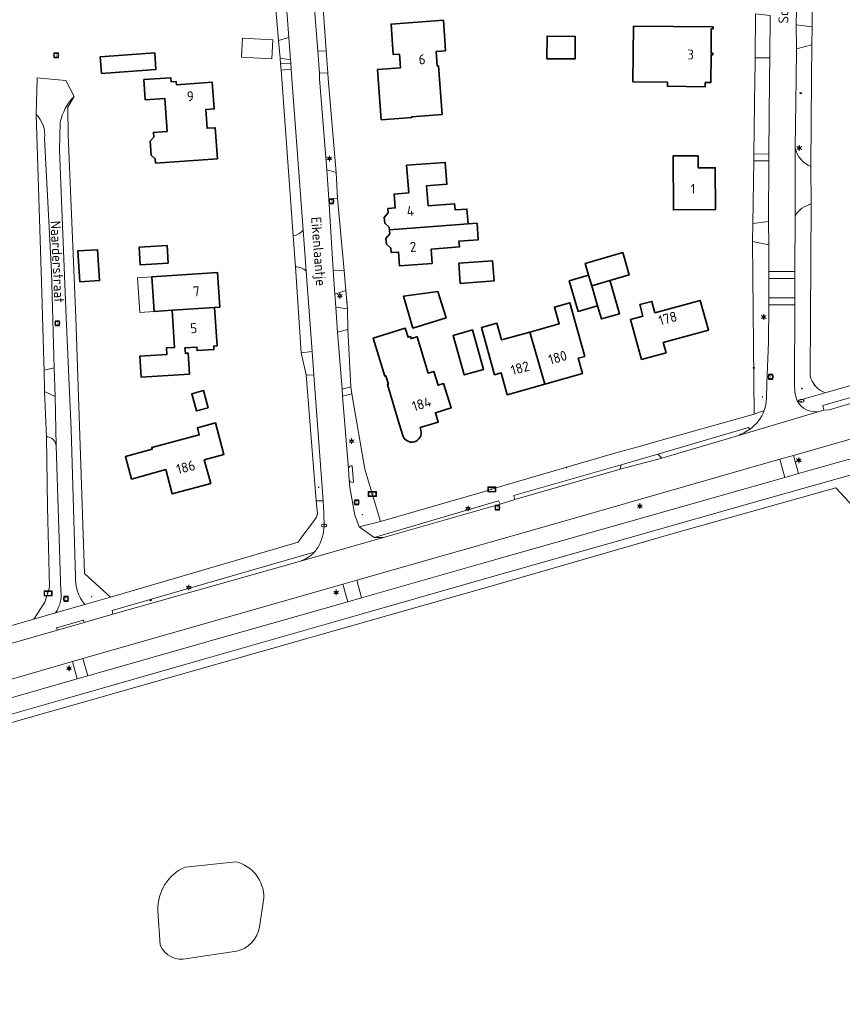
# Model space of a CAD drawing. Header units: metres. Extents: x 140853 to 145288, y 474558 to 480269.
# Tile 189 of 256: x 143076 to 143224, y 478583 to 478761. Entities that reach past the tile are written whole.
import ezdxf
from ezdxf.enums import TextEntityAlignment as Align
from ezdxf.lldxf.tags import DXFTag

# ---------------------------------------------------------------- set-up
doc = ezdxf.new("R2010")
doc.units = ezdxf.units.M
doc.header["$MEASUREMENT"] = 0
for name, color, linetype, lineweight in [('B-WE-GR-BEPLANTING_CULTUUR_BOSPLANTSOEN-G', 90, 'GR-PLANTSOEN', 18), ('B-WE-GR-BOS_LOOF-G', 40, 'Continuous', 13), ('B-WE-GR-GRAS_KRUIDENRIJK-G', 80, 'Continuous', 18), ('B-WE-GR-GROENVOORZIENING-G', 80, 'Continuous', 18), ('B-WE-IE-TERREINAFSCHEIDING_KUNSTMATIG_HEKWERK-G', 20, 'IE-TERREINAFSCHEIDING-KUNSTMATIG', 18), ('B-WE-KL-DATA_CAI-S', 90, 'KL-CAI-N', 18), ('B-WE-KL-ET_LS_OV_LICHTMAST-S', 190, 'Continuous', 18), ('B-WE-KL-WATER_BRANDLEIDING_PUT-S', 150, 'Continuous', 18), ('B-WE-KL-WATER_PUT-S', 170, 'Continuous', 18), ('B-WE-OG-BEBOUWING-G', 7, 'Continuous', 35), ('B-WE-OG-BEBOUWING_HUISNUMMER-T18', 10, 'Continuous', 18), ('B-WE-OG-BEBOUWING_LUIFEL-G', 7, 'Continuous', 18), ('B-WE-OG-BEBOUWING_STRAATNAAM-T18', 10, 'Continuous', 18), ('B-WE-OG-TERREIN_ERF-G', 7, 'Continuous', 18), ('B-WE-OG-WATER-G', 130, 'Continuous', 18), ('B-WE-RI-GWA_RIOOLPUT-S', 30, 'Continuous', 18), ('B-WE-RI-TERREINKAST-S', 7, 'Continuous', 18), ('B-WE-VH-ONVERHARD-G', 252, 'Continuous', 18), ('B-WE-VH-VERHARDING_ASFALT-G', 252, 'Continuous', 18), ('B-WE-VH-VERHARDING_BETONSTRAATSTEEN-G', 252, 'Continuous', 18), ('B-WE-VH-VERHARDING_HALFVERHARDING-G', 252, 'Continuous', 18), ('B-WE-VH-VERHARDING_OPEN-G', 252, 'Continuous', 18), ('B-WE-VH-VERHARDING_STRAATBAKSTEEN-G', 252, 'Continuous', 18), ('B-WE-VH-VERHARDING_TEGEL-G', 252, 'Continuous', 18), ('X-XX-XX-ALGEMEEN-S', 7, 'Continuous', 18)]:
    doc.layers.add(name, color=color, linetype=linetype, lineweight=lineweight)
doc.styles.add('NLCS-ISO', font='txt')
doc.styles.get("Standard").update_dxf_attribs({"font": 'arial.ttf'})
doc.linetypes.add('GR-PLANTSOEN', pattern='A,0,[179,NLCS.shx,S=2,R=0,X=0,Y=0],-4', length=4)
doc.linetypes.add('IE-TERREINAFSCHEIDING-KUNSTMATIG', pattern='A,4,[82,NLCS.shx,S=0.75,R=90,X=0,Y=0],4,-2', length=10)
tags = doc.linetypes.add('KL-CAI-N', pattern='A,4,-1,[101,NLCS.shx,S=0.5,R=0,X=0,Y=0],-1,4,-1,["C",Standard,S=1,R=0,X=-0.25,Y=-0.5],-1.5', length=12.5).pattern_tags.tags
tags[18] = DXFTag(74, 10)

# ---------------------------------------------------------------- blocks, each defined once
blk = doc.blocks.new('SIE-WEG_AFVALBAK_TYPE_01')
for radius in [0.25, 0.156]:
    blk.add_circle((0, 0), radius)
blk = doc.blocks.new('SRI-TERREINKAST-SO')
at = {"ltscale": 0.1}
h = blk.add_hatch(color=256, dxfattribs=at)
h.paths.add_polyline_path([(3.88, 2.14), (-3.37, 2.14), (-3.37, -2.37), (3.88, -2.37)])
h.paths.add_polyline_path([(3.38, 1.64), (-2.87, 1.64), (-2.87, -1.87), (3.38, -1.87)], flags=16)
at = {"flags": 128}
for points in [[(3.88, 2.14), (-3.37, 2.14), (-3.37, -2.37), (3.88, -2.37)], [(3.38, 1.64), (-2.87, 1.64), (-2.87, -1.87), (3.38, -1.87)]]:
    blk.add_lwpolyline(points, close=True, dxfattribs=at)
at = {"style": 'NLCS-ISO'}
blk.add_text('RI', height=1.8, dxfattribs=at).set_placement((-0.87, -0.96))
blk = doc.blocks.new('SKL-DATA_TERREINKAST-SO')
for q in [(-0.2, 0.2), (0.2, 0.2)]:
    blk.add_line((0, -0.21), q)
at = {"flags": 128}
blk.add_lwpolyline([(0.63, 0.35), (-0.63, 0.35), (-0.63, -0.35), (0.63, -0.35)], close=True, dxfattribs=at)
at = {"style": 'NLCS-ISO'}
blk.add_attdef('TYPE', text='', height=0.35, dxfattribs=at).set_placement((-0.03, 0.69), align=Align.MIDDLE_CENTER)
blk = doc.blocks.new('B-SIE-WEG_LICHTMAST-SO')
at = {"ltscale": 0.1}
for p, q in [((-1.1, 0.63), (-2.19, 1.27)), ((0, 1.27), (0, 2.53)), ((1.1, 0.63), (2.19, 1.27)), ((-1.1, -0.63), (-2.19, -1.27)), ((0, -1.27), (0, -2.53)), ((1.1, -0.63), (2.19, -1.27))]:
    blk.add_line(p, q, dxfattribs=at)
at = {"flags": 128}
for points in [[(-1.16, 0.5), (1.16, 0.5)], [(-1.16, -0.5), (1.16, -0.5)]]:
    blk.add_lwpolyline(points, dxfattribs=at)
at = {"ltscale": 0.1}
blk.add_circle((0, 0), 1.27, dxfattribs=at)
at = {"style": 'NLCS-ISO'}
blk.add_attdef('TYPE', text='', height=1.8, dxfattribs=at).set_placement((0, 2.53), align=Align.BOTTOM_CENTER)
blk = doc.blocks.new('SRI-PUT_INSPECTIE-SO')
at = {"lineweight": -3, "flags": 128}
blk.add_lwpolyline([(-2, -2), (2, -2), (2, 2), (-2, 2)], close=True, dxfattribs=at)
at = {"lineweight": -3, "ltscale": 1.5}
blk.add_circle((0, 0), 2, dxfattribs=at)
at = {"ltscale": 0.1, "style": 'NLCS-ISO'}
blk.add_text('I', height=2.5, dxfattribs=at).set_placement((0, -0.01), align=Align.MIDDLE_CENTER)
blk = doc.blocks.new('SKL-WATERLEIDINGPUT-SO')
at = {"color": 0, "linetype": 'ByBlock', "lineweight": 18}
blk.add_ellipse((0, 0), major_axis=(2.5, 0), ratio=0.54, dxfattribs=at)
at = {"color": 0, "linetype": 'ByBlock', "lineweight": 18, "style": 'NLCS-ISO'}
blk.add_text('wl', height=1.8, dxfattribs=at).set_placement((0, 0), align=Align.MIDDLE_CENTER)
blk = doc.blocks.new('SIE-WEG_STRAATPOT_BRANDKRAAN-SO')
blk.add_ellipse((0, 0), major_axis=(-0.729, 0), ratio=0.685994)
at = {"style": 'NLCS-ISO'}
blk.add_text('BR', height=0.4, dxfattribs=at).set_placement((-0.3, -0.15))

msp = doc.modelspace()

# ---------------------------------------------------------------- linework, layer by layer
at = {"layer": 'B-WE-GR-BEPLANTING_CULTUUR_BOSPLANTSOEN-G', "ltscale": 0.2, "flags": 128}
msp.add_lwpolyline([(143021.872, 478623.358), (143026.875, 478624.898), (143050.97, 478631.69), (143050.969, 478631.678), (143071.287, 478637.491), (143086.369, 478641.843), (143085.501, 478644.953), (143074.939, 478641.902), (143017.142, 478625.382), (143014.429, 478623.533), (143015.589, 478621.883), (143012.005, 478619.402), (143010.827, 478620.968), (143009.572, 478620.022), (143008.626, 478619.744), (143009.157, 478617.91), (142999.693, 478615.191), (142988.596, 478612.029), (142988.014, 478614.045), (142987.937, 478614.223), (142975.059, 478613.196), (142974.331, 478613.041), (142978.831, 478597.352), (142981.899, 478595.754), (142981.899, 478595.754, 0.0206193), (142991.155, 478602.941), (142991.155, 478602.941), (143000, 478610.417), (143002.934, 478612.859), (143002.934, 478612.859, -0.0379218), (143009.96, 478617.89), (143009.96, 478617.89, -0.0576991), (143021.872, 478623.358)], format="xyb", close=True, dxfattribs=at)
at = {"layer": 'B-WE-GR-BOS_LOOF-G', "ltscale": 0.2, "flags": 128}
for points in [[(143232.603, 478665.935), (143222.977, 478676.277), (143193.709, 478668.052), (143161.492, 478658.74), (143129.194, 478649.499), (143127.98, 478649.179), (143020.284, 478618.503), (143020.284, 478618.503, 0.1103772), (143007.365, 478610.865), (143007.365, 478610.865), (143000, 478604.978), (142987.997, 478595.383), (142982.063, 478591.137), (142979.45, 478589.344), (142978.998, 478589.035), (142972.349, 478584.474), (142971.174, 478584.072), (142964.154, 478583.168)], [(143100.903, 478600.053, -0.3127794), (143105.832, 478607.909)], [(143114.918, 478608.879, -0.3462815), (143119.997, 478602.326)], [(143119.204, 478597.158, -0.3162552), (143115.027, 478592.747)], [(143106.209, 478591.429, -0.3710495), (143101.311, 478593.82)]]:
    msp.add_lwpolyline(points, format="xyb", dxfattribs=at)
for points in [[(143105.832, 478607.909), (143114.918, 478608.879)], [(143119.997, 478602.326), (143119.204, 478597.158)], [(143101.311, 478593.82), (143100.903, 478600.053)], [(143115.027, 478592.747), (143106.209, 478591.429)]]:
    msp.add_lwpolyline(points, dxfattribs=at)
at = {"layer": 'B-WE-GR-GRAS_KRUIDENRIJK-G', "ltscale": 0.2, "flags": 128}
for points in [[(143121.028, 478775.142), (143122.637, 478756.906), (143124.461, 478757.448), (143123.196, 478774.072), (143121.028, 478775.142)], [(143131.222, 478755.06), (143130.036, 478771.147), (143128.518, 478770.322), (143129.699, 478754.973), (143131.222, 478755.06)], [(143218.743, 478759.355), (143218.701, 478768.939), (143216.038, 478767.954), (143215.853, 478759.734), (143218.743, 478759.355)], [(143208.413, 478750), (143208.221, 478736.458), (143210.961, 478736.419), (143211.05, 478750), (143211.095, 478753.77), (143208.474, 478753.77), (143208.449, 478752.564), (143208.413, 478750)], [(143130.01, 478750), (143131.293, 478733.597), (143132.973, 478733.096), (143131.583, 478750), (143131.497, 478751.046), (143129.971, 478750.988), (143130.01, 478750)], [(143208.044, 478723.907), (143210.881, 478724.281), (143210.953, 478735.219), (143208.204, 478735.219), (143208.044, 478723.907)], [(143131.657, 478728.338), (143132.485, 478715.516), (143134.446, 478715.351), (143133.251, 478728.458), (143131.657, 478728.338)], [(143135.056, 478708.504), (143134.717, 478711.839), (143132.751, 478711.199), (143132.959, 478708.848), (143135.056, 478708.504)], [(143134.05, 478694.052), (143135.66, 478694.491), (143135.111, 478704.814), (143133.248, 478704.299), (143134.05, 478694.052)], [(143129.376, 478673.896), (143130.662, 478673.944), (143128.978, 478696.564), (143127.601, 478696.604), (143129.376, 478673.896)], [(143215.404, 478682.096), (143216.281, 478678.831), (143229.902, 478682.673), (143229.805, 478683.541), (143229.34, 478685.05), (143228.972, 478685.985), (143215.404, 478682.096)], [(143137.575, 478656.414), (143160.669, 478663.015), (143213.823, 478678.117), (143212.922, 478681.423), (143173.829, 478670.192), (143136.714, 478659.602), (143137.575, 478656.414)], [(143184.148, 478679.651), (143184.335, 478680.431), (143164.975, 478674.853), (143165.188, 478674.13), (143184.148, 478679.651)], [(143087.388, 478645.498), (143088.24, 478642.383), (143112.057, 478649.142), (143135.102, 478655.722), (143134.191, 478658.899), (143087.388, 478645.498)]]:
    msp.add_lwpolyline(points, close=True, dxfattribs=at)
for points in [[(143218.661, 478756.141), (143215.915, 478755.364), (143215.857, 478750), (143215.677, 478737.518), (143215.677, 478737.518, 0.2469642), (143218.523, 478734.181), (143218.523, 478734.181), (143218.602, 478750), (143218.661, 478756.141)], [(143123.189, 478750), (143125.274, 478721.694), (143125.274, 478721.694, 0.1959884), (143127.034, 478722.715), (143127.034, 478722.715), (143125.028, 478750), (143124.898, 478751.715), (143123.074, 478751.574), (143123.189, 478750)], [(143087.731, 478655.235), (143092.366, 478656.541), (143087.65, 478660.83), (143086.114, 478706.979), (143084.738, 478739.849), (143084.637, 478744.884), (143085.792, 478746.798), (143085.792, 478746.798, 0.1414912), (143083.284, 478742.147), (143083.284, 478742.147), (143083.14, 478737.131), (143084.387, 478706.991), (143085.246, 478686.789), (143086.049, 478660.306), (143086.049, 478660.306, 0.1861498), (143087.731, 478655.235)], [(143080.357, 478698.954), (143080.404, 478697.453), (143082.194, 478697.904), (143081.706, 478715.172), (143080.472, 478739.247), (143080.472, 478739.247, 0.2324033), (143078.952, 478743.551), (143078.952, 478743.551), (143079.907, 478713.447), (143080.357, 478698.954)], [(143215.668, 478725.302), (143215.626, 478715.252), (143215.62, 478713.972), (143215.606, 478710.492), (143215.6, 478709.232), (143215.54, 478694.948), (143215.638, 478693.488), (143215.638, 478693.488, 0.0511524), (143216.048, 478691.963), (143216.048, 478691.963), (143221.083, 478693.382), (143221.083, 478693.382, -0.2496982), (143218.368, 478696.494), (143218.368, 478696.494), (143218.563, 478727.43), (143218.563, 478727.43, 0.1961156), (143215.668, 478725.302)], [(143207.982, 478720.678), (143208.3, 478689.567), (143210.114, 478690.2), (143210.114, 478690.2, 0.0621225), (143210.506, 478692.356), (143210.506, 478692.356), (143210.587, 478695.076), (143210.889, 478702.524), (143210.905, 478709.234), (143210.908, 478710.494), (143210.916, 478713.974), (143210.919, 478715.254), (143210.931, 478720.087), (143207.982, 478720.678)], [(143125.653, 478716.075), (143126.696, 478700.591), (143128.699, 478700.849), (143127.587, 478715.307), (143127.587, 478715.307, 0.2295203), (143125.653, 478716.075)], [(143284.176, 478709.37), (143220.663, 478691.093), (143220.865, 478690.275), (143221.789, 478690.329), (143227.25, 478691.915), (143283.971, 478708.389), (143283.971, 478708.389, 0.2046884), (143284.176, 478709.37)], [(143135.192, 478679.687, -0.4129037), (143135.651, 478680.226), (143135.651, 478680.226), (143135.9, 478680.246), (143136.14, 478677.255), (143135.891, 478677.235), (143135.891, 478677.235, -0.4135675), (143135.353, 478677.693), (143135.353, 478677.693), (143135.464, 478676.31), (143136.363, 478671.361), (143137.129, 478669.221), (143140.957, 478670.183), (143138.151, 478679.606), (143135.815, 478693.212), (143134.139, 478692.777), (143135.192, 478679.687)], [(143191.641, 478681.619), (143205.302, 478685.629), (143205.302, 478685.629, 0.0292736), (143207.564, 478686.845), (143207.564, 478686.845), (143207.276, 478687.123), (143190.949, 478682.311), (143191.641, 478681.619)], [(143083.432, 478657.622), (143082.536, 478683.826), (143082.536, 478683.826, 0.4201641), (143080.799, 478685.452), (143080.799, 478685.452), (143080.998, 478672.771), (143081.367, 478658.367), (143080.504, 478655.651), (143078.554, 478652.592), (143082.449, 478653.707), (143082.449, 478653.707, 0.1755093), (143083.432, 478657.622)], [(143141.966, 478667.414), (143162.542, 478673.301), (143162.249, 478673.905), (143139.838, 478667.324), (143139.838, 478667.324, 0.0714201), (143141.966, 478667.414)], [(143129.029, 478664.639), (143092.653, 478654.156), (143092.772, 478653.461), (143126.139, 478662.949), (143126.576, 478663.073), (143126.576, 478663.073, 0.1281067), (143129.029, 478664.639)]]:
    msp.add_lwpolyline(points, format="xyb", close=True, dxfattribs=at)
for points in [[(143230.664, 478679.966), (143210.014, 478674.153), (143185.092, 478667.04), (143160.552, 478660.108), (143135.41, 478652.881), (143108.513, 478645.191), (143084.159, 478638.258), (143056.79, 478630.439)], [(143020.284, 478618.503), (143127.98, 478649.179), (143129.194, 478649.499), (143161.492, 478658.74), (143193.709, 478668.052), (143222.977, 478676.277), (143232.603, 478665.935)]]:
    msp.add_lwpolyline(points, dxfattribs=at)
at = {"layer": 'B-WE-GR-GROENVOORZIENING-G', "ltscale": 0.2, "flags": 128}
msp.add_lwpolyline([(143122.916, 478753.718), (143122.993, 478752.671), (143124.814, 478752.811), (143124.768, 478753.41), (143122.916, 478753.718)], close=True, dxfattribs=at)
at = {"layer": 'B-WE-IE-TERREINAFSCHEIDING_KUNSTMATIG_HEKWERK-G', "ltscale": 0.2, "flags": 128}
for points in [[(143121.028, 478775.142), (143122.637, 478756.906)], [(143131.222, 478755.06), (143130.036, 478771.147)], [(143218.701, 478768.939), (143218.743, 478759.355)], [(143218.661, 478756.141), (143218.602, 478750)], [(143122.916, 478753.718), (143122.993, 478752.671)], [(143123.074, 478751.574), (143123.189, 478750)], [(143208.413, 478750), (143208.449, 478752.564)], [(143123.189, 478750), (143125.274, 478721.694)], [(143131.497, 478751.046), (143131.583, 478750)], [(143132.973, 478733.096), (143131.583, 478750)], [(143208.221, 478736.458), (143208.413, 478750)], [(143218.523, 478734.181), (143218.602, 478750)], [(143085.792, 478746.798), (143084.637, 478744.884), (143084.738, 478739.849), (143086.114, 478706.979), (143087.65, 478660.83), (143092.366, 478656.541)], [(143079.907, 478713.447), (143078.952, 478743.551)], [(143208.044, 478723.907), (143208.204, 478735.219)], [(143134.446, 478715.351), (143133.251, 478728.458)], [(143218.368, 478696.494), (143218.563, 478727.43)], [(143208.3, 478689.567), (143207.982, 478720.678)], [(143125.653, 478716.075), (143126.696, 478700.591)], [(143079.907, 478713.447), (143080.357, 478698.954)], [(143135.056, 478708.504), (143134.717, 478711.839)], [(143135.66, 478694.491), (143135.111, 478704.814)], [(143080.404, 478697.453), (143080.357, 478698.954)], [(143127.601, 478696.604), (143129.376, 478673.896)], [(143140.957, 478670.183), (143138.151, 478679.606), (143135.815, 478693.212)], [(143078.554, 478652.592), (143080.504, 478655.651), (143081.367, 478658.367), (143080.998, 478672.771), (143080.799, 478685.452)], [(143234.103, 478666.239), (143232.603, 478665.935), (143222.977, 478676.277), (143193.709, 478668.052), (143161.492, 478658.74), (143129.194, 478649.499), (143127.98, 478649.179), (143020.284, 478618.503)]]:
    msp.add_lwpolyline(points, dxfattribs=at)
msp.add_lwpolyline([(143218.368, 478696.494, 0.2496982), (143221.083, 478693.382)], format="xyb", dxfattribs=at)
at = {"layer": 'B-WE-OG-BEBOUWING-G', "ltscale": 0.2, "flags": 128}
for points in [[(143151.437, 478752.331), (143151.198, 478752.313), (143151.005, 478754.906), (143152.711, 478755.033), (143152.302, 478760.538), (143142.889, 478759.839), (143143.256, 478754.371), (143144.391, 478754.456), (143144.576, 478751.962), (143140.447, 478751.656), (143141.119, 478742.611), (143146.623, 478743.019), (143146.613, 478743.159), (143152.088, 478743.565), (143151.437, 478752.331)], [(143186.465, 478749.448), (143192.674, 478749.385), (143192.667, 478748.635), (143199.466, 478748.567), (143199.474, 478749.317), (143200.474, 478749.307), (143200.524, 478754.316), (143200.834, 478754.313), (143200.838, 478754.633), (143200.528, 478754.636), (143200.572, 478759.016), (143200.892, 478759.013), (143200.895, 478759.333), (143186.566, 478759.477), (143186.465, 478749.448)], [(143170.956, 478753.614), (143176.026, 478753.563), (143176.067, 478757.643), (143170.997, 478757.694), (143170.956, 478753.614)], [(143100.313, 478754.679), (143090.51, 478753.946), (143090.734, 478750.954), (143100.537, 478751.687), (143100.313, 478754.679)], [(143100.457, 478734.766), (143111.608, 478735.57), (143111.226, 478741.182), (143109.759, 478741.082), (143109.529, 478744.464), (143110.996, 478744.564), (143110.669, 478749.367), (143104.224, 478748.928), (143104.186, 478749.477), (143103.299, 478749.416), (143103.246, 478750.184), (143098.358, 478749.852), (143098.605, 478746.21), (143102.127, 478746.45), (143102.533, 478740.494), (143100.078, 478740.326), (143100.135, 478739.498), (143099.515, 478738.759), (143099.686, 478736.22), (143100.401, 478735.591), (143100.457, 478734.766)], [(143198.193, 478736.131), (143193.684, 478736.101), (143193.747, 478726.361), (143201.317, 478726.411), (143201.268, 478733.961), (143198.208, 478733.941), (143198.193, 478736.131)], [(143142.605, 478722.759), (143156.747, 478723.819), (143156.548, 478726.502), (143154.424, 478726.344), (143154.341, 478727.461), (143149.564, 478727.106), (143149.296, 478730.716), (143152.955, 478730.991), (143152.661, 478734.93), (143145.689, 478734.409), (143146.064, 478729.423), (143143.442, 478729.226), (143143.631, 478726.711), (143142.315, 478726.612), (143142.374, 478725.824), (143141.674, 478724.999), (143141.754, 478723.942), (143142.569, 478723.231), (143142.605, 478722.759)], [(143142.605, 478722.759), (143142.614, 478722.644), (143142.658, 478722.057), (143141.958, 478721.232), (143142.037, 478720.175), (143142.853, 478719.465), (143142.913, 478718.667), (143144.229, 478718.766), (143144.418, 478716.257), (143150.315, 478716.701), (143150.126, 478719.254), (143155.191, 478719.673), (143155.113, 478720.72), (143158.603, 478720.979), (143158.383, 478723.941), (143156.747, 478723.819), (143142.605, 478722.759)], [(143102.728, 478716.753), (143102.526, 478719.966), (143097.516, 478719.652), (143097.718, 478716.438), (143102.728, 478716.753)], [(143086.808, 478713.388), (143090.381, 478713.613), (143090.031, 478719.182), (143086.458, 478718.957), (143086.808, 478713.388)], [(143178.48, 478714.57), (143179.029, 478712.702), (143182.302, 478713.65), (143185.761, 478714.657), (143184.613, 478718.658), (143177.863, 478716.72), (143178.48, 478714.57)], [(143155.088, 478716.747), (143155.359, 478713.097), (143161.452, 478713.55), (143161.181, 478717.2), (143155.088, 478716.747)], [(143103.482, 478708.258), (143111.085, 478708.775), (143112.033, 478708.841), (143111.599, 478715.101), (143099.791, 478714.289), (143100.199, 478708.043), (143103.482, 478708.258)], [(143178.48, 478714.57), (143174.994, 478713.569), (143176.579, 478708.05), (143180.097, 478709.06), (143179.029, 478712.702), (143178.48, 478714.57)], [(143179.029, 478712.702), (143180.097, 478709.06), (143180.774, 478706.702), (143184.035, 478707.638), (143182.348, 478713.514), (143182.302, 478713.65), (143179.029, 478712.702)], [(143146.807, 478705.052), (143152.783, 478706.932), (143151.304, 478711.632), (143145.156, 478710.836), (143146.807, 478705.052)], [(143103.482, 478708.258), (143103.902, 478701.568), (143102.425, 478701.476), (143102.505, 478700.298), (143097.636, 478699.968), (143097.893, 478696.187), (143106.568, 478696.775), (143106.312, 478700.556), (143105.833, 478700.524), (143105.768, 478701.482), (143107.912, 478701.627), (143107.956, 478700.989), (143110.989, 478701.195), (143110.946, 478701.823), (143111.555, 478701.865), (143111.085, 478708.775), (143103.482, 478708.258)], [(143170.599, 478694.953), (143177.354, 478696.854), (143176.608, 478699.605), (143177.779, 478699.948), (143175.08, 478709.616), (143172.306, 478708.842), (143173.153, 478705.808), (143167.89, 478704.338), (143170.599, 478694.953)], [(143191.911, 478702.433), (143200.063, 478704.671), (143198.549, 478710.042), (143190.41, 478707.807), (143189.842, 478709.876), (143187.692, 478709.285), (143188.26, 478707.217), (143186.013, 478706.6), (143188.025, 478699.396), (143192.422, 478700.603), (143191.911, 478702.433)], [(143167.89, 478704.338), (143162.78, 478702.912), (143161.935, 478705.936), (143159.171, 478705.164), (143161.545, 478696.66), (143162.72, 478696.988), (143163.821, 478693.046), (143170.599, 478694.953), (143167.89, 478704.338)], [(143157.57, 478704.728), (143154.064, 478703.749), (143156.059, 478696.602), (143159.565, 478697.581), (143157.57, 478704.728)], [(143109.965, 478690.71), (143109.108, 478693.804), (143106.988, 478693.216), (143107.845, 478690.122), (143109.965, 478690.71)], [(143102.311, 478679.544), (143103.482, 478675.189), (143110.404, 478677.051), (143109.243, 478681.309), (143112.793, 478682.28), (143111.24, 478687.958), (143107.99, 478687.069), (143108.335, 478685.806), (143099.782, 478683.515), (143099.854, 478683.255), (143095.033, 478681.928), (143096.156, 478677.85), (143102.311, 478679.544)]]:
    msp.add_lwpolyline(points, close=True, dxfattribs=at)
msp.add_lwpolyline([(143148.268, 478686.636), (143148.121, 478687.114), (143151.391, 478688.118), (143150.875, 478689.8), (143153.705, 478690.668), (143152.361, 478695.047), (143151.357, 478694.739), (143150.589, 478697.244), (143149.585, 478696.936), (143147.601, 478703.503), (143146.491, 478703.166), (143146.381, 478703.529), (143145.95, 478703.399), (143145.456, 478705.025), (143139.668, 478703.267), (143141.749, 478696.416), (143141.93, 478696.471), (143142.401, 478694.921), (143142.22, 478694.866), (143144.365, 478687.803), (143144.982, 478685.71), (143144.982, 478685.71, 0.9762614), (143148.268, 478686.636)], format="xyb", close=True, dxfattribs=at)
at = {"layer": 'B-WE-OG-BEBOUWING_LUIFEL-G', "ltscale": 0.2, "flags": 128}
for points in [[(143121.423, 478753.583), (143121.602, 478757.029), (143116.109, 478757.314), (143115.93, 478753.868), (143121.423, 478753.583)], [(143099.791, 478714.289), (143097.216, 478714.121), (143097.625, 478707.875), (143100.199, 478708.043), (143099.791, 478714.289)]]:
    msp.add_lwpolyline(points, close=True, dxfattribs=at)
at = {"layer": 'B-WE-OG-TERREIN_ERF-G', "ltscale": 0.2, "flags": 128}
for points in [[(143000, 478629.984), (143078.554, 478652.592), (143080.504, 478655.651), (143081.367, 478658.367), (143080.998, 478672.771), (143080.799, 478685.452), (143080.463, 478693.645), (143080.404, 478697.453), (143080.357, 478698.954), (143079.907, 478713.447), (143078.952, 478743.551), (143079.147, 478750), (143079.152, 478750.161), (143080.991, 478750), (143084.281, 478749.712), (143085.792, 478746.798), (143084.637, 478744.884), (143084.738, 478739.849), (143086.114, 478706.979), (143087.65, 478660.83), (143092.366, 478656.541), (143126.133, 478666.468), (143127.007, 478667.685), (143128.545, 478669.702), (143129.466, 478670.999), (143129.631, 478671.632), (143129.376, 478673.896), (143127.601, 478696.604), (143126.696, 478700.591), (143125.653, 478716.075), (143125.274, 478721.694), (143123.189, 478750), (143123.074, 478751.574), (143122.993, 478752.671), (143122.916, 478753.718), (143122.637, 478756.906), (143121.028, 478775.142)], [(143130.036, 478771.147), (143131.222, 478755.06), (143131.497, 478751.046), (143131.583, 478750), (143132.973, 478733.096), (143133.251, 478728.458), (143134.446, 478715.351), (143134.717, 478711.839), (143135.056, 478708.504), (143135.111, 478704.814), (143135.66, 478694.491), (143135.815, 478693.212), (143138.151, 478679.606), (143140.957, 478670.183), (143159.695, 478675.631), (143162.028, 478676.345), (143183.8, 478682.67), (143187.655, 478683.727), (143189.883, 478684.38), (143208.3, 478689.567), (143207.982, 478720.678), (143208.044, 478723.907), (143208.204, 478735.219), (143208.221, 478736.458), (143208.413, 478750), (143208.449, 478752.564), (143208.474, 478753.77), (143208.553, 478761.694)], [(143144.982, 478685.71), (143144.365, 478687.803), (143142.22, 478694.866), (143142.401, 478694.921), (143141.93, 478696.471), (143141.749, 478696.416), (143139.668, 478703.267), (143145.456, 478705.025), (143145.95, 478703.399), (143146.381, 478703.529), (143146.491, 478703.166), (143147.601, 478703.503), (143149.585, 478696.936), (143150.589, 478697.244), (143151.357, 478694.739), (143152.361, 478695.047), (143153.705, 478690.668), (143150.875, 478689.8), (143151.391, 478688.118), (143148.121, 478687.114), (143148.268, 478686.636)]]:
    msp.add_lwpolyline(points, dxfattribs=at)
for points in [[(143218.701, 478768.939), (143218.743, 478759.355), (143218.661, 478756.141), (143218.602, 478750), (143218.523, 478734.181), (143218.563, 478727.43), (143218.368, 478696.494), (143218.368, 478696.494, 0.2496982), (143221.083, 478693.382), (143221.083, 478693.382), (143283.913, 478711.459), (143319.057, 478721.399), (143313.947, 478750), (143311.666, 478763.028)], [(143148.268, 478686.636, -0.9762614), (143144.982, 478685.71)]]:
    msp.add_lwpolyline(points, format="xyb", dxfattribs=at)
for points in [[(143151.437, 478752.331), (143152.088, 478743.565), (143146.613, 478743.159), (143146.623, 478743.019), (143141.119, 478742.611), (143140.447, 478751.656), (143144.576, 478751.962), (143144.391, 478754.456), (143143.256, 478754.371), (143142.889, 478759.839), (143152.302, 478760.538), (143152.711, 478755.033), (143151.005, 478754.906), (143151.198, 478752.313), (143151.437, 478752.331)], [(143186.465, 478749.448), (143186.566, 478759.477), (143200.895, 478759.333), (143200.892, 478759.013), (143200.572, 478759.016), (143200.528, 478754.636), (143200.838, 478754.633), (143200.834, 478754.313), (143200.524, 478754.316), (143200.474, 478749.307), (143199.474, 478749.317), (143199.466, 478748.567), (143192.667, 478748.635), (143192.674, 478749.385), (143186.465, 478749.448)], [(143170.956, 478753.614), (143170.997, 478757.694), (143176.067, 478757.643), (143176.026, 478753.563), (143170.956, 478753.614)], [(143100.313, 478754.679), (143100.537, 478751.687), (143090.734, 478750.954), (143090.51, 478753.946), (143100.313, 478754.679)], [(143111.608, 478735.57), (143100.457, 478734.766), (143100.401, 478735.591), (143099.686, 478736.22), (143099.515, 478738.759), (143100.135, 478739.498), (143100.078, 478740.326), (143102.533, 478740.494), (143102.127, 478746.45), (143098.605, 478746.21), (143098.358, 478749.852), (143103.246, 478750.184), (143103.299, 478749.416), (143104.186, 478749.477), (143104.224, 478748.928), (143110.669, 478749.367), (143110.996, 478744.564), (143109.529, 478744.464), (143109.759, 478741.082), (143111.226, 478741.182), (143111.608, 478735.57)], [(143198.193, 478736.131), (143198.208, 478733.941), (143201.268, 478733.961), (143201.317, 478726.411), (143193.747, 478726.361), (143193.684, 478736.101), (143198.193, 478736.131)], [(143156.747, 478723.819), (143158.383, 478723.941), (143158.603, 478720.979), (143155.113, 478720.72), (143155.191, 478719.673), (143150.126, 478719.254), (143150.315, 478716.701), (143144.418, 478716.257), (143144.229, 478718.766), (143142.913, 478718.667), (143142.853, 478719.465), (143142.037, 478720.175), (143141.958, 478721.232), (143142.658, 478722.057), (143142.614, 478722.644), (143142.605, 478722.759), (143142.569, 478723.231), (143141.754, 478723.942), (143141.674, 478724.999), (143142.374, 478725.824), (143142.315, 478726.612), (143143.631, 478726.711), (143143.442, 478729.226), (143146.064, 478729.423), (143145.689, 478734.409), (143152.661, 478734.93), (143152.955, 478730.991), (143149.296, 478730.716), (143149.564, 478727.106), (143154.341, 478727.461), (143154.424, 478726.344), (143156.548, 478726.502), (143156.747, 478723.819)], [(143102.728, 478716.753), (143097.718, 478716.438), (143097.516, 478719.652), (143102.526, 478719.966), (143102.728, 478716.753)], [(143086.808, 478713.388), (143086.458, 478718.957), (143090.031, 478719.182), (143090.381, 478713.613), (143086.808, 478713.388)], [(143182.302, 478713.65), (143182.348, 478713.514), (143184.035, 478707.638), (143180.774, 478706.702), (143180.097, 478709.06), (143176.579, 478708.05), (143174.994, 478713.569), (143178.48, 478714.57), (143177.863, 478716.72), (143184.613, 478718.658), (143185.761, 478714.657), (143182.302, 478713.65)], [(143155.088, 478716.747), (143161.181, 478717.2), (143161.452, 478713.55), (143155.359, 478713.097), (143155.088, 478716.747)], [(143111.085, 478708.775), (143111.555, 478701.865), (143110.946, 478701.823), (143110.989, 478701.195), (143107.956, 478700.989), (143107.912, 478701.627), (143105.768, 478701.482), (143105.833, 478700.524), (143106.312, 478700.556), (143106.568, 478696.775), (143097.893, 478696.187), (143097.636, 478699.968), (143102.505, 478700.298), (143102.425, 478701.476), (143103.902, 478701.568), (143103.482, 478708.258), (143100.199, 478708.043), (143099.791, 478714.289), (143111.599, 478715.101), (143112.033, 478708.841), (143111.085, 478708.775)], [(143146.807, 478705.052), (143145.156, 478710.836), (143151.304, 478711.632), (143152.783, 478706.932), (143146.807, 478705.052)], [(143170.599, 478694.953), (143163.821, 478693.046), (143162.72, 478696.988), (143161.545, 478696.66), (143159.171, 478705.164), (143161.935, 478705.936), (143162.78, 478702.912), (143167.89, 478704.338), (143173.153, 478705.808), (143172.306, 478708.842), (143175.08, 478709.616), (143177.779, 478699.948), (143176.608, 478699.605), (143177.354, 478696.854), (143170.599, 478694.953)], [(143191.911, 478702.433), (143192.422, 478700.603), (143188.025, 478699.396), (143186.013, 478706.6), (143188.26, 478707.217), (143187.692, 478709.285), (143189.842, 478709.876), (143190.41, 478707.807), (143198.549, 478710.042), (143200.063, 478704.671), (143191.911, 478702.433)], [(143157.57, 478704.728), (143159.565, 478697.581), (143156.059, 478696.602), (143154.064, 478703.749), (143157.57, 478704.728)], [(143109.965, 478690.71), (143107.845, 478690.122), (143106.988, 478693.216), (143109.108, 478693.804), (143109.965, 478690.71)], [(143102.311, 478679.544), (143096.156, 478677.85), (143095.033, 478681.928), (143099.854, 478683.255), (143099.782, 478683.515), (143108.335, 478685.806), (143107.99, 478687.069), (143111.24, 478687.958), (143112.793, 478682.28), (143109.243, 478681.309), (143110.404, 478677.051), (143103.482, 478675.189), (143102.311, 478679.544)]]:
    msp.add_lwpolyline(points, close=True, dxfattribs=at)
at = {"layer": 'B-WE-OG-WATER-G', "ltscale": 0.2, "flags": 128}
msp.add_lwpolyline([(143119.997, 478602.326, 0.3462815), (143114.918, 478608.879), (143114.918, 478608.879), (143105.832, 478607.909), (143105.832, 478607.909, 0.3127794), (143100.903, 478600.053), (143100.903, 478600.053), (143101.311, 478593.82), (143101.311, 478593.82, 0.3710495), (143106.209, 478591.429), (143106.209, 478591.429), (143115.027, 478592.747), (143115.027, 478592.747, 0.3162552), (143119.204, 478597.158), (143119.204, 478597.158), (143119.997, 478602.326)], format="xyb", close=True, dxfattribs=at)
at = {"layer": 'B-WE-VH-ONVERHARD-G', "ltscale": 0.2, "flags": 128}
for points in [[(143215.915, 478755.364), (143218.661, 478756.141), (143218.743, 478759.355), (143215.853, 478759.734), (143215.915, 478755.364)], [(143210.953, 478735.219), (143210.961, 478736.419), (143208.221, 478736.458), (143208.204, 478735.219), (143210.953, 478735.219)], [(143210.881, 478724.281), (143208.044, 478723.907), (143207.982, 478720.678), (143210.931, 478720.087), (143210.881, 478724.281)]]:
    msp.add_lwpolyline(points, close=True, dxfattribs=at)
msp.add_lwpolyline([(143218.563, 478727.43), (143218.523, 478734.181), (143218.523, 478734.181, -0.2469642), (143215.677, 478737.518), (143215.677, 478737.518), (143215.648, 478735.493), (143215.668, 478725.302), (143215.668, 478725.302, -0.1961156), (143218.563, 478727.43)], format="xyb", close=True, dxfattribs=at)
at = {"layer": 'B-WE-VH-VERHARDING_ASFALT-G', "ltscale": 0.2, "flags": 128}
for points in [[(143123.196, 478774.072), (143124.461, 478757.448), (143124.768, 478753.41), (143124.814, 478752.811), (143124.898, 478751.715), (143125.028, 478750), (143127.034, 478722.715), (143127.587, 478715.307), (143128.699, 478700.849), (143128.978, 478696.564), (143130.662, 478673.944), (143130.752, 478671.774), (143130.825, 478669.288), (143130.825, 478669.288, -0.1237803), (143129.606, 478665.372), (143129.606, 478665.372, -0.0396774), (143129.029, 478664.639), (143129.029, 478664.639, -0.1281067), (143126.576, 478663.073), (143126.576, 478663.073), (143141.966, 478667.414), (143141.966, 478667.414, -0.0714201), (143139.838, 478667.324), (143139.838, 478667.324), (143137.129, 478669.221), (143136.363, 478671.361), (143135.464, 478676.31), (143135.353, 478677.693), (143135.192, 478679.687), (143134.139, 478692.777), (143134.05, 478694.052), (143133.248, 478704.299), (143132.959, 478708.848), (143132.751, 478711.199), (143132.485, 478715.516), (143131.657, 478728.338), (143131.293, 478733.597), (143130.01, 478750), (143129.971, 478750.988), (143129.699, 478754.973), (143128.518, 478770.322)], [(143227.25, 478691.915), (143221.789, 478690.329), (143220.865, 478690.275), (143220.865, 478690.275, -0.0610005), (143219.992, 478690.01), (143219.992, 478690.01), (143205.302, 478685.629), (143191.641, 478681.619), (143184.148, 478679.651), (143165.188, 478674.13), (143162.542, 478673.301), (143141.966, 478667.414), (143126.576, 478663.073), (143126.139, 478662.949), (143092.772, 478653.461), (143087.58, 478651.975), (143082.774, 478650.598), (143036.003, 478637.203), (143000, 478626.839), (142982.221, 478621.703), (142981.487, 478621.508), (142968.693, 478617.806), (142968.222, 478617.669), (142962.312, 478615.959)]]:
    msp.add_lwpolyline(points, format="xyb", dxfattribs=at)
for points in [[(143211.162, 478761.43), (143211.095, 478753.77), (143211.05, 478750), (143210.961, 478736.419), (143210.953, 478735.219), (143210.881, 478724.281), (143210.931, 478720.087), (143210.919, 478715.254), (143210.919, 478715.254), (143215.626, 478715.252), (143215.668, 478725.302), (143215.648, 478735.493), (143215.677, 478737.518), (143215.857, 478750), (143215.915, 478755.364), (143215.853, 478759.734), (143216.038, 478767.954)], [(142963.928, 478610.116), (142971.146, 478612.148), (142971.146, 478612.148), (142971.63, 478612.28), (142972.723, 478612.578), (142974.331, 478613.041), (142974.9, 478613.205), (143000, 478620.434), (143017.142, 478625.382), (143074.939, 478641.902), (143085.501, 478644.953), (143087.388, 478645.498), (143134.191, 478658.899), (143136.714, 478659.602), (143173.829, 478670.192), (143212.922, 478681.423), (143215.404, 478682.096), (143228.972, 478685.985)], [(143229.902, 478682.673), (143216.281, 478678.831), (143213.823, 478678.117), (143160.669, 478663.015), (143137.575, 478656.414), (143135.102, 478655.722), (143112.057, 478649.142), (143088.24, 478642.383), (143086.369, 478641.843), (143071.287, 478637.491)], [(143056.79, 478630.439), (143084.159, 478638.258), (143108.513, 478645.191), (143135.41, 478652.881), (143160.552, 478660.108), (143185.092, 478667.04), (143210.014, 478674.153), (143230.664, 478679.966)]]:
    msp.add_lwpolyline(points, dxfattribs=at)
msp.add_lwpolyline([(143215.6, 478709.232), (143210.905, 478709.234), (143210.889, 478702.524), (143210.587, 478695.076), (143210.506, 478692.356), (143210.506, 478692.356, -0.0621225), (143210.114, 478690.2), (143210.114, 478690.2, -0.1434725), (143207.564, 478686.845), (143207.564, 478686.845, -0.0292736), (143205.302, 478685.629), (143205.302, 478685.629), (143219.992, 478690.01), (143219.992, 478690.01, -0.3267963), (143216.048, 478691.963), (143216.048, 478691.963, -0.0511524), (143215.638, 478693.488), (143215.638, 478693.488), (143215.54, 478694.948), (143215.6, 478709.232)], format="xyb", close=True, dxfattribs=at)
at = {"layer": 'B-WE-VH-VERHARDING_BETONSTRAATSTEEN-G', "ltscale": 0.2, "flags": 128}
for points in [[(143215.626, 478715.252), (143210.919, 478715.254), (143210.916, 478713.974), (143215.62, 478713.972), (143215.626, 478715.252)], [(143210.908, 478710.494), (143215.606, 478710.492), (143215.62, 478713.972), (143210.916, 478713.974), (143210.908, 478710.494)], [(143210.905, 478709.234), (143215.6, 478709.232), (143215.606, 478710.492), (143210.908, 478710.494), (143210.905, 478709.234)], [(143087.58, 478651.975), (143087.457, 478652.407), (143082.65, 478651.031), (143082.774, 478650.598), (143087.58, 478651.975)]]:
    msp.add_lwpolyline(points, close=True, dxfattribs=at)
at = {"layer": 'B-WE-VH-VERHARDING_HALFVERHARDING-G', "ltscale": 0.2, "flags": 128}
for points in [[(143082.365, 478692.707), (143082.536, 478683.826), (143083.432, 478657.622), (143083.432, 478657.622, -0.1755093), (143082.449, 478653.707), (143082.449, 478653.707), (143087.731, 478655.235), (143087.731, 478655.235, -0.1861498), (143086.049, 478660.306), (143086.049, 478660.306), (143085.246, 478686.789), (143084.387, 478706.991), (143083.14, 478737.131), (143083.284, 478742.147), (143083.284, 478742.147, -0.1414912), (143085.792, 478746.798), (143085.792, 478746.798), (143084.281, 478749.712), (143080.991, 478750), (143079.152, 478750.161), (143079.147, 478750), (143078.952, 478743.551), (143078.952, 478743.551, -0.2324033), (143080.472, 478739.247), (143080.472, 478739.247), (143081.706, 478715.172), (143082.194, 478697.904), (143082.365, 478692.707)], [(143082.536, 478683.826), (143082.365, 478692.707), (143080.463, 478693.645), (143080.799, 478685.452), (143080.799, 478685.452, -0.4201641), (143082.536, 478683.826)]]:
    msp.add_lwpolyline(points, format="xyb", close=True, dxfattribs=at)
at = {"layer": 'B-WE-VH-VERHARDING_OPEN-G', "ltscale": 0.2, "flags": 128}
msp.add_lwpolyline([(143184.335, 478680.431), (143184.148, 478679.651), (143191.641, 478681.619), (143190.949, 478682.311), (143184.335, 478680.431)], close=True, dxfattribs=at)
at = {"layer": 'B-WE-VH-VERHARDING_STRAATBAKSTEEN-G', "ltscale": 0.2, "flags": 128}
for points in [[(143211.162, 478761.43), (143208.553, 478761.694), (143208.474, 478753.77), (143211.095, 478753.77), (143211.162, 478761.43)], [(143124.768, 478753.41), (143124.461, 478757.448), (143122.637, 478756.906), (143122.916, 478753.718), (143124.768, 478753.41)], [(143129.699, 478754.973), (143129.971, 478750.988), (143131.497, 478751.046), (143131.222, 478755.06), (143129.699, 478754.973)], [(143124.814, 478752.811), (143122.993, 478752.671), (143123.074, 478751.574), (143124.898, 478751.715), (143124.814, 478752.811)], [(143133.251, 478728.458), (143132.973, 478733.096), (143131.293, 478733.597), (143131.657, 478728.338), (143133.251, 478728.458)], [(143134.446, 478715.351), (143132.485, 478715.516), (143132.751, 478711.199), (143134.717, 478711.839), (143134.446, 478715.351)], [(143133.248, 478704.299), (143135.111, 478704.814), (143135.056, 478708.504), (143132.959, 478708.848), (143133.248, 478704.299)], [(143128.978, 478696.564), (143128.699, 478700.849), (143126.696, 478700.591), (143127.601, 478696.604), (143128.978, 478696.564)], [(143082.194, 478697.904), (143080.404, 478697.453), (143080.463, 478693.645), (143082.365, 478692.707), (143082.194, 478697.904)], [(143135.66, 478694.491), (143134.05, 478694.052), (143134.139, 478692.777), (143135.815, 478693.212), (143135.66, 478694.491)]]:
    msp.add_lwpolyline(points, close=True, dxfattribs=at)
msp.add_lwpolyline([(143127.587, 478715.307), (143127.034, 478722.715), (143127.034, 478722.715, -0.1959884), (143125.274, 478721.694), (143125.274, 478721.694), (143125.653, 478716.075), (143125.653, 478716.075, -0.2295203), (143127.587, 478715.307)], format="xyb", close=True, dxfattribs=at)
at = {"layer": 'B-WE-VH-VERHARDING_TEGEL-G', "ltscale": 0.2, "flags": 128}
for points in [[(143283.913, 478711.459), (143221.083, 478693.382), (143216.048, 478691.963), (143216.048, 478691.963, 0.3267963), (143219.992, 478690.01), (143219.992, 478690.01, 0.0610005), (143220.865, 478690.275), (143220.865, 478690.275), (143220.663, 478691.093), (143284.176, 478709.37)], [(143036.003, 478637.203), (143082.774, 478650.598), (143082.65, 478651.031), (143087.457, 478652.407), (143087.58, 478651.975), (143092.772, 478653.461), (143092.653, 478654.156), (143129.029, 478664.639), (143129.029, 478664.639, 0.0396774), (143129.606, 478665.372), (143129.606, 478665.372, 0.1237803), (143130.825, 478669.288), (143130.825, 478669.288), (143130.752, 478671.774), (143130.662, 478673.944), (143129.376, 478673.896), (143129.631, 478671.632), (143129.466, 478670.999), (143128.545, 478669.702), (143127.007, 478667.685), (143126.133, 478666.468), (143092.366, 478656.541), (143092.366, 478656.541), (143087.731, 478655.235), (143082.449, 478653.707), (143078.554, 478652.592), (143000, 478629.984)]]:
    msp.add_lwpolyline(points, format="xyb", dxfattribs=at)
for points in [[(143210.114, 478690.2), (143208.3, 478689.567), (143189.883, 478684.38), (143187.655, 478683.727), (143183.8, 478682.67), (143162.028, 478676.345), (143159.695, 478675.631), (143140.957, 478670.183), (143137.129, 478669.221), (143139.838, 478667.324), (143162.249, 478673.905), (143162.542, 478673.301), (143165.188, 478674.13), (143164.975, 478674.853), (143184.335, 478680.431), (143190.949, 478682.311), (143207.276, 478687.123), (143207.564, 478686.845), (143207.564, 478686.845, 0.1434725), (143210.114, 478690.2)], [(143135.651, 478680.226, 0.4129037), (143135.192, 478679.687), (143135.192, 478679.687), (143135.353, 478677.693), (143135.353, 478677.693, 0.4135675), (143135.891, 478677.235), (143135.891, 478677.235), (143136.14, 478677.255), (143135.9, 478680.246), (143135.651, 478680.226)]]:
    msp.add_lwpolyline(points, format="xyb", close=True, dxfattribs=at)
for points in [[(143215.404, 478682.096), (143212.922, 478681.423), (143213.823, 478678.117), (143216.281, 478678.831), (143215.404, 478682.096)], [(143136.714, 478659.602), (143134.191, 478658.899), (143135.102, 478655.722), (143137.575, 478656.414), (143136.714, 478659.602)], [(143088.24, 478642.383), (143087.388, 478645.498), (143085.501, 478644.953), (143086.369, 478641.843), (143088.24, 478642.383)]]:
    msp.add_lwpolyline(points, close=True, dxfattribs=at)

# ---------------------------------------------------------------- block references
at = {"layer": 'B-WE-KL-DATA_CAI-S', "xscale": 0.2, "yscale": 0.2, "zscale": 0.2}
msp.add_blockref('SKL-DATA_TERREINKAST-SO', (143208.215, 478697.908), dxfattribs=at)
at = {"layer": 'B-WE-KL-ET_LS_OV_LICHTMAST-S', "xscale": 0.2, "yscale": 0.2, "zscale": 0.2}
for p in [(143216.414, 478737.507), (143131.776, 478735.612), (143133.652, 478710.863), (143210.007, 478707.05), (143135.777, 478684.681), (143216.319, 478681.229), (143187.706, 478672.968), (143156.757, 478672.535), (143106.433, 478658.294), (143132.997, 478657.409), (143084.88, 478643.726)]:
    msp.add_blockref('B-SIE-WEG_LICHTMAST-SO', p, dxfattribs=at)
at = {"layer": 'B-WE-KL-WATER_BRANDLEIDING_PUT-S', "xscale": 0.2, "yscale": 0.2, "zscale": 0.2}
for p in [(143216.678, 478747.392), (143099.583, 478656.007)]:
    msp.add_blockref('SIE-WEG_STRAATPOT_BRANDKRAAN-SO', p, dxfattribs=at)
at = {"layer": 'B-WE-KL-WATER_PUT-S', "xscale": 0.2, "yscale": 0.2, "zscale": 0.2}
for p in [(143216.802, 478691.963), (143130.82, 478669.462)]:
    msp.add_blockref('SKL-WATERLEIDINGPUT-SO', p, dxfattribs=at)
at = {"layer": 'B-WE-RI-GWA_RIOOLPUT-S', "xscale": 0.2, "yscale": 0.2, "zscale": 0.2}
for p in [(143082.556, 478754.215), (143132.121, 478727.906), (143082.787, 478705.922), (143211.273, 478696.273), (143136.678, 478673.656), (143162.042, 478672.685), (143084.322, 478656.259)]:
    msp.add_blockref('SRI-PUT_INSPECTIE-SO', p, dxfattribs=at)
at = {"layer": 'B-WE-RI-TERREINKAST-S', "xscale": 0.2, "yscale": 0.2, "zscale": 0.2}
for p in [(143139.463, 478675.182), (143160.982, 478675.988), (143081.046, 478657.241)]:
    msp.add_blockref('SRI-TERREINKAST-SO', p, dxfattribs=at)
at = {"layer": 'X-XX-XX-ALGEMEEN-S', "xscale": 0.2, "yscale": 0.2, "zscale": 0.2}
for p in [(143134.925, 478709.722), (143219.16, 478694.747), (143216.88, 478694.172), (143220.096, 478693.887), (143209.806, 478692.626), (143174.475, 478679.93), (143129.843, 478676.381), (143137.708, 478671.429), (143088.947, 478656.65)]:
    msp.add_blockref('SIE-WEG_AFVALBAK_TYPE_01', p, dxfattribs=at)

# ---------------------------------------------------------------- texts
at = {"layer": 'B-WE-OG-BEBOUWING_HUISNUMMER-T18', "style": 'NLCS-ISO'}
for s, rotation, p in [('3', 359.3, (143196.834, 478754.363)), ('6', 4.2, (143148.473, 478753.505)), ('9', 3.8, (143106.73, 478746.852)), ('1', 0.3, (143197.293, 478730.16)), ('4', 4.3, (143146.358, 478726.185)), ('2', 4.3, (143146.847, 478719.701)), ('7', 4, (143107.826, 478711.695)), ('178', 15.4, (143192.73, 478706.806)), ('5', 3.9, (143107.329, 478705.048)), ('180', 15.7, (143172.893, 478699.754)), ('182', 15.7, (143166.126, 478697.85)), ('184', 17.1, (143148.393, 478691.382)), ('186', 15.1, (143105.903, 478679.983))]:
    msp.add_text(s, height=1.8, rotation=rotation, dxfattribs=at).set_placement(p, align=Align.MIDDLE_CENTER)
at = {"layer": 'B-WE-OG-BEBOUWING_STRAATNAAM-T18', "style": 'NLCS-ISO'}
for s, rotation, p in [('Schapendrift', 89.4, (143213.624, 478766.667)), ('Naarderstraat', 272.7, (143082.796, 478717.004)), ('Eikenlaantje', 274.3, (143129.833, 478718.871))]:
    msp.add_text(s, height=1.8, rotation=rotation, dxfattribs=at).set_placement(p, align=Align.MIDDLE_CENTER)

doc.saveas('drawing.dxf')
